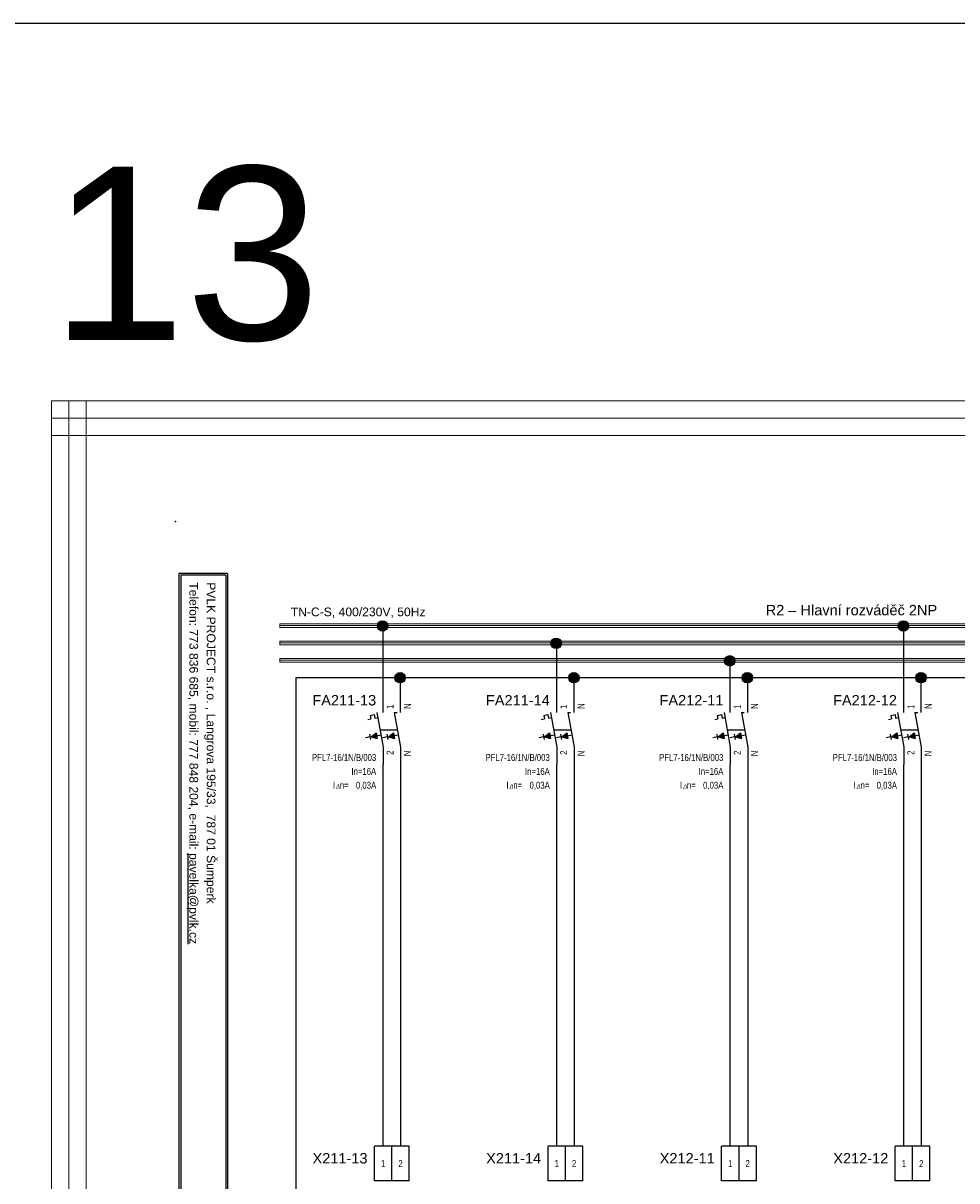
# Model space of a CAD drawing. Extents: x -9495 to -1492, y 3269 to 3834.
# Tile 37 of 44: x -3207 to -2938, y 3500 to 3834. Entities that reach past the tile are written whole.
import ezdxf
from ezdxf.enums import TextEntityAlignment as Align

# ---------------------------------------------------------------- set-up
doc = ezdxf.new("R2010")
doc.units = 0
doc.header["$MEASUREMENT"] = 0
for name, color, linetype in [('1-KRESBA', 7, 'Continuous'), ('__10-Popisy', 220, 'Continuous'), ('__Bílá', 7, 'Continuous'), ('__Oranžová', 30, 'Continuous'), ('__Vínová 220', 220, 'Continuous'), ('__Černá 250', 7, 'Continuous')]:
    doc.layers.add(name, color=color, linetype=linetype)
doc.styles.add('Arial', font='arial.ttf')
doc.styles.add('GREEKC', font='greekc', dxfattribs={"width": 0.8, "height": 1.3})

# ---------------------------------------------------------------- blocks, each defined once
blk = doc.blocks.new('BLK_Razítko_malé_pro_rozváděče')
at = {"layer": '__Bílá'}
for p, q in [((15, -1), (15, -20)), ((15, -1), (294, -1)), ((15.5, -1.5), (15.5, -19.5)), ((15.5, -1.5), (184.5, -1.5)), ((184.5, -1.5), (184.5, -19.5)), ((185, -1.5), (185, -19.5)), ((185, -1.5), (293.5, -1.5)), ((293.5, -19.5), (293.5, -1.5)), ((294, -20), (294, -1)), ((15, -20), (294, -20)), ((15.5, -19.5), (184.5, -19.5)), ((185, -19.5), (293.5, -19.5)), ((15, -405), (15, -419)), ((15, -405), (294, -405)), ((15.5, -405.5), (15.5, -418.5)), ((15.5, -405.5), (194.5, -405.5)), ((194.5, -405.5), (194.5, -418.5)), ((195, -405.5), (195, -418.5)), ((195, -405.5), (293.5, -405.5)), ((293.5, -405.5), (293.5, -418.5)), ((294, -405), (294, -419)), ((15, -419), (294, -419)), ((15.5, -418.5), (194.5, -418.5)), ((195, -418.5), (293.5, -418.5))]:
    blk.add_line(p, q, dxfattribs=at)
for p in [(0, 0), (300, 0), (0, -420), (300, -420)]:
    blk.add_point(p, dxfattribs=at)
at = {"layer": '__Bílá', "style": 'Arial'}
for s, height, p in [('-', 3, (38, -7)), ('Dokument', 2.5, (187, -7)), ('-', 3, (210.5, -7)), ('SO/PS', 2.5, (17.5, -12)), ('Vypracoval', 2.5, (187, -12)), ('-', 3, (38, -12)), ('-', 3, (210.5, -12)), ('Investor', 2.5, (17.5, -17)), ('-', 3, (38, -17)), ('Datum', 2.5, (187, -17)), ('-', 3, (210.5, -17)), ('PVLK PROJECT s.r.o. , Langrova 195/33,  787 01 Šumperk', 2.5, (17.5, -411)), ('Copyright © 2012 PVLK', 2.5, (197, -411)), ('Telefon: 773 836 685, mobil: 777 848 204, e-mail: %%Upavelka@pvlk.cz', 2.5, (17.5, -416)), ('Číslo dokumentu .....', 2.5, (197, -416))]:
    blk.add_text(s, height=height, dxfattribs=at).set_placement(p)
at = {"layer": '__Vínová 220', "char_height": 2.5, "attachment_point": 7, "style": 'Arial'}
for s, insert in [('715 0908', (17.5, -7)), ('Rozšíření výrobního areálu firmy PLASTKON PRODUCT, S.R.O.', (42.5, -7.75)), ('R2 – Hlavní rozváděč 2NP', (215, -7.75)), ('SO 02 - Novostavba skladovací haly s administrativní budovou', (42.5, -12.75)), ('Miroslav Pavelka', (215, -12.75)), ('Plastkon product, s.r.o., Hlavní 147, Mikulovice 790 84', (42.5, -17.75)), ('06/2016', (215, -17.75))]:
    blk.add_mtext(s, dxfattribs=dict(at, insert=insert))
at = {"layer": '__Vínová 220', "style": 'Arial'}
blk.add_attdef('ČÍSLO', text='', height=4, dxfattribs=at).set_placement((290, -416), align=Align.RIGHT)
blk = doc.blocks.new('V0109A02')
for p, q in [((0, 0), (0, 10)), ((5, 10), (0, 10)), ((5, 0), (5, 10)), ((10, 10), (5, 10)), ((10, 0), (10, 10)), ((5, 0), (0, 0)), ((10, 0), (5, 0))]:
    blk.add_line(p, q)
at = {"style": 'Arial'}
blk.add_attdef('POPIS', text='', height=3, dxfattribs=at).set_placement((-2, 5), align=Align.RIGHT)
at = {"style": 'Arial', "width": 0.8}
for tag, p in [('S1', (2.5, 5)), ('S2', (7.5, 5))]:
    blk.add_attdef(tag, text='', height=2, dxfattribs=at).set_placement(p, align=Align.MIDDLE)
blk = doc.blocks.new('FEVA0910')
h = blk.add_hatch(color=256)
h.paths.add_polyline_path([(-1.92, -1.71), (-2.06, -0.92), (-3.5, -2)])
h.paths.add_polyline_path([(-3.5, -2), (-1.77, -2.5), (-1.92, -1.71)])
h = blk.add_hatch(color=256)
h.paths.add_polyline_path([(2.94, -0.92), (1.5, -2), (3.08, -1.71)])
h.paths.add_polyline_path([(3.08, -1.71), (1.5, -2), (3.23, -2.5)])
for p, q in [((0, 5), (0, 10)), ((5, 5), (5, 10)), ((-3.75, 4.14), (-2.56, 4.35)), ((-3.75, 4.14), (-3.57, 3.12)), ((-2.56, 4.35), (-2.38, 3.34)), ((-2.38, 3.34), (-1.54, 3.49)), ((-1.82, 5), (0, -5)), ((3.18, 5), (5, -5)), ((3.18, 5), (4, 5)), ((-4.45, 2.96), (-3.57, 3.12)), ((-0.91, 0), (4.09, 0)), ((-3.79, -2.07), (-5.07, -2.29)), ((-3.93, -1.27), (-3.65, -2.86)), ((-3.5, -2), (-2.06, -0.92)), ((-3.5, -2), (-0.64, -1.48)), ((-3.5, -2), (-1.77, -2.5)), ((-2.06, -0.92), (-1.77, -2.5)), ((1.21, -2.07), (-0.07, -2.29)), ((1.07, -1.27), (1.35, -2.86)), ((1.5, -2), (2.94, -0.92)), ((1.5, -2), (4.36, -1.48)), ((1.5, -2), (3.23, -2.5)), ((2.94, -0.92), (3.23, -2.5)), ((0, -5), (0, -10)), ((5, -5), (5, -10))]:
    blk.add_line(p, q)
at = {"style": 'Arial', "width": 0.8}
for s, p in [('I', (-14.5, -17)), ('n=', (-12.5, -17))]:
    blk.add_text(s, height=2, dxfattribs=at).set_placement(p)
at = {"style": 'GREEKC', "oblique": 10, "width": 0.8}
blk.add_text('D', height=1.3, dxfattribs=at).set_placement((-13.68, -17))
at = {"style": 'Arial'}
blk.add_attdef('POPIS', text='', height=3, dxfattribs=at).set_placement((-2, 7), align=Align.RIGHT)
at = {"style": 'Arial', "width": 0.8}
for tag, p in [('NO1', (3, 6)), ('NO2', (8, 6))]:
    blk.add_attdef(tag, p, '', height=2, rotation=90, dxfattribs=at)
for tag, p in [('CO1', (3, -6)), ('CO2', (8, -6))]:
    blk.add_attdef(tag, text='', height=2, rotation=90, dxfattribs=at).set_placement(p, align=Align.RIGHT)
for tag, p in [('TYP', (-2, -9)), ('PROUD', (-2, -13)), ('REZID', (-2, -17)), ('DOPLŇ1', (-2, -21)), ('DOPLŇ2', (-2, -25))]:
    blk.add_attdef(tag, text='', height=2, dxfattribs=at).set_placement(p, align=Align.RIGHT)
blk = doc.blocks.new('L0001A02')
at = {"linetype": 'Continuous'}
h = blk.add_hatch(color=256, dxfattribs=at)
edge = h.paths.add_edge_path()
edge.add_arc((0, 0), 1.5, 0, 360)
blk.add_circle((0, 0), 1.5)

msp = doc.modelspace()

# ---------------------------------------------------------------- linework, layer by layer
at = {"layer": '1-KRESBA'}
for p, q in [((-3103.31, 3640), (-3103.31, 3660)), ((-2953.31, 3640), (-2953.31, 3660)), ((-3053.31, 3640), (-3053.31, 3655.12)), ((-3003.31, 3640), (-3003.31, 3650)), ((-2820.92, 3645), (-3128.48, 3645)), ((-3128.48, 3645), (-3128.48, 3485.1)), ((-3098.31, 3640), (-3098.31, 3645)), ((-3048.31, 3645), (-3078.48, 3645)), ((-3048.31, 3640), (-3048.31, 3645)), ((-2998.31, 3645), (-3028.48, 3645)), ((-2998.31, 3640), (-2998.31, 3645)), ((-2948.31, 3645), (-2978.48, 3645)), ((-2948.31, 3640), (-2948.31, 3645)), ((-3103.31, 3510), (-3103.31, 3620)), ((-3098.31, 3620), (-3098.31, 3510)), ((-3053.31, 3510), (-3053.31, 3620)), ((-3048.31, 3620), (-3048.31, 3510)), ((-3003.31, 3510), (-3003.31, 3620)), ((-2998.31, 3620), (-2998.31, 3510)), ((-2953.31, 3510), (-2953.31, 3620)), ((-2948.31, 3620), (-2948.31, 3510))]:
    msp.add_line(p, q, dxfattribs=at)
at = {"layer": '1-KRESBA', "color": 3}
msp.add_lwpolyline([(-9494.98, 3833.62), (-1491.97, 3833.62), (-1491.97, 3268.56), (-9494.98, 3268.56)], close=True, dxfattribs=at)
at = {"layer": '__Oranžová', "lineweight": 0}
for p, q in [((-3133.12, 3660.5), (-3133.12, 3660)), ((-3133.12, 3660.5), (-2783.12, 3660.5)), ((-3133.12, 3659.5), (-3133.12, 3660)), ((-3133.12, 3660), (-2783.12, 3660)), ((-3133.12, 3659.5), (-2783.12, 3659.5)), ((-3133.12, 3655.5), (-3133.12, 3655)), ((-3133.12, 3655.5), (-2783.12, 3655.5)), ((-3133.12, 3654.5), (-3133.12, 3655)), ((-3133.12, 3655), (-2783.12, 3655)), ((-3133.12, 3654.5), (-2783.12, 3654.5)), ((-3133.12, 3650.5), (-3133.12, 3650)), ((-3133.12, 3650.5), (-2783.12, 3650.5)), ((-3133.12, 3649.5), (-3133.12, 3650)), ((-3133.12, 3650), (-2783.12, 3650)), ((-3133.12, 3649.5), (-2783.12, 3649.5))]:
    msp.add_line(p, q, dxfattribs=at)
at = {"layer": '__Vínová 220', "lineweight": 0}
for p, q in [((-3198.84, 3724.82), (-3198.84, 3719.82)), ((-3198.84, 3724.82), (-2702.43, 3724.82)), ((-3198.84, 3358.74), (-3198.84, 3724.82)), ((-3198.84, 3724.82), (-3193.84, 3724.82)), ((-3193.84, 3358.74), (-3193.84, 3724.82)), ((-3188.84, 3724.82), (-3193.84, 3724.82)), ((-3188.84, 3358.74), (-3188.84, 3724.82)), ((-3198.84, 3714.82), (-3198.84, 3719.82)), ((-3198.84, 3719.82), (-2702.43, 3719.82)), ((-3198.84, 3714.82), (-2702.43, 3714.82))]:
    msp.add_line(p, q, dxfattribs=at)

# ---------------------------------------------------------------- block references
at = {"layer": '1-KRESBA', "rotation": 270}
msp.add_blockref('BLK_Razítko_malé_pro_rozváděče', (-2743.12, 3690), dxfattribs=at).add_auto_attribs({'ČÍSLO': '23.13'})
at = {"layer": '1-KRESBA'}
for p in [(-3103.47, 3659.93), (-2953.47, 3659.93), (-3053.47, 3654.9), (-3003.47, 3649.86), (-3098.45, 3645), (-3048.36, 3645), (-2998.41, 3645), (-2948.39, 3645)]:
    msp.add_blockref('L0001A02', p, dxfattribs=at)
at = {"layer": '__Černá 250'}
for name, p, values in [('FEVA0910', (-3103.31, 3630), {'POPIS': 'FA211-13', 'TYP': 'PFL7-16/1N/B/003', 'PROUD': 'In=16A', 'REZID': '0,03A', 'CO1': '2', 'NO1': '1', 'CO2': 'N', 'NO2': 'N'}), ('FEVA0910', (-3053.31, 3630), {'POPIS': 'FA211-14', 'TYP': 'PFL7-16/1N/B/003', 'PROUD': 'In=16A', 'REZID': '0,03A', 'CO1': '2', 'NO1': '1', 'CO2': 'N', 'NO2': 'N'}), ('FEVA0910', (-3003.31, 3630), {'POPIS': 'FA212-11', 'TYP': 'PFL7-16/1N/B/003', 'PROUD': 'In=16A', 'REZID': '0,03A', 'CO1': '2', 'NO1': '1', 'CO2': 'N', 'NO2': 'N'}), ('FEVA0910', (-2953.31, 3630), {'POPIS': 'FA212-12', 'TYP': 'PFL7-16/1N/B/003', 'PROUD': 'In=16A', 'REZID': '0,03A', 'CO1': '2', 'NO1': '1', 'CO2': 'N', 'NO2': 'N'}), ('V0109A02', (-3105.81, 3500), {'POPIS': 'X211-13', 'S1': '1', 'S2': '2'}), ('V0109A02', (-3055.81, 3500), {'POPIS': 'X211-14', 'S1': '1', 'S2': '2'}), ('V0109A02', (-3005.81, 3500), {'POPIS': 'X212-11', 'S1': '1', 'S2': '2'}), ('V0109A02', (-2955.81, 3500), {'POPIS': 'X212-12', 'S1': '1', 'S2': '2'})]:
    msp.add_blockref(name, p, dxfattribs=at).add_auto_attribs(values)

# ---------------------------------------------------------------- texts
at = {"layer": '__10-Popisy', "style": 'Arial'}
msp.add_text('13', height=50, dxfattribs=at).set_placement((-3199.1, 3742.31))
at = {"layer": '__Bílá', "insert": (-2993.11, 3662.93), "char_height": 3, "attachment_point": 7, "style": 'Arial'}
msp.add_mtext('R2 – Hlavní rozváděč 2NP', dxfattribs=at)
at = {"layer": '__Oranžová', "lineweight": 0, "style": 'Arial'}
msp.add_text('TN-C-S, 400/230V, 50Hz', height=2.5, dxfattribs=at).set_placement((-3129.92, 3662.71))

doc.saveas('drawing.dxf')
